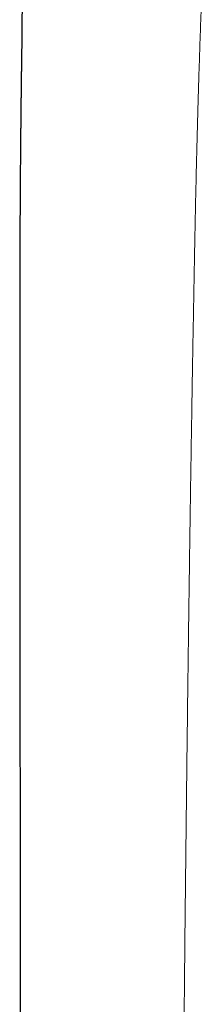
# Model space of a CAD drawing. Header units: millimetres. Extents: x 8 to 802, y 12 to 450.
# Tile 10 of 28: x 479.44 to 486.5, y 131.53 to 169.45. Entities that reach past the tile are written whole.
import ezdxf

# ---------------------------------------------------------------- set-up
doc = ezdxf.new("R2010")
doc.units = ezdxf.units.MM

msp = doc.modelspace()

# ---------------------------------------------------------------- linework, layer by layer
at = {"color": 7, "linetype": 'Continuous', "lineweight": 30}
for points, knots in [([(479.524, 172.716), (479.524, 172.689), (479.525, 172.638), (479.525, 172.567), (479.526, 172.505), (479.527, 172.453), (479.527, 172.412), (479.527, 172.381), (479.528, 172.36), (479.528, 172.339), (479.528, 172.312), (479.528, 172.274), (479.529, 172.227), (479.529, 172.176), (479.53, 172.107), (479.53, 172.023), (479.531, 171.93), (479.532, 171.843), (479.532, 171.764), (479.533, 171.693), (479.533, 171.636), (479.533, 171.594), (479.533, 171.564), (479.534, 171.539), (479.534, 171.518), (479.534, 171.498), (479.534, 171.472), (479.534, 171.435), (479.534, 171.387), (479.534, 171.333), (479.535, 171.269), (479.535, 171.203), (479.535, 171.135), (479.535, 171.076), (479.535, 171.022), (479.535, 170.968), (479.536, 170.904), (479.536, 170.829), (479.536, 170.741), (479.536, 170.646), (479.535, 170.545), (479.535, 170.441), (479.535, 170.333), (479.535, 170.218), (479.534, 170.096), (479.534, 169.968), (479.533, 169.834), (479.532, 169.701), (479.531, 169.561), (479.53, 169.419), (479.529, 169.276), (479.528, 169.144), (479.527, 169.022), (479.526, 168.915), (479.525, 168.824), (479.524, 168.746), (479.523, 168.676), (479.522, 168.612), (479.521, 168.55), (479.521, 168.497), (479.52, 168.452), (479.52, 168.414), (479.519, 168.375), (479.519, 168.334), (479.518, 168.287), (479.517, 168.233), (479.516, 168.169), (479.515, 168.106), (479.515, 168.064), (479.515, 168.046)], [0, 0, 0, 0, 0.017465, 0.032868, 0.046204, 0.057467, 0.066656, 0.072726, 0.077351, 0.080554, 0.086441, 0.094579, 0.10497, 0.116546, 0.127911, 0.1496, 0.170444, 0.188339, 0.205557, 0.22134, 0.234694, 0.242243, 0.248706, 0.254083, 0.258371, 0.261995, 0.267045, 0.275194, 0.285723, 0.298199, 0.310188, 0.326709, 0.341242, 0.35378, 0.364568, 0.376041, 0.388816, 0.40555, 0.424106, 0.444493, 0.466723, 0.488158, 0.511082, 0.535507, 0.561443, 0.588904, 0.617902, 0.646967, 0.674668, 0.707543, 0.738226, 0.766697, 0.792935, 0.816922, 0.835178, 0.851848, 0.866924, 0.880397, 0.89289, 0.906404, 0.914012, 0.92195, 0.930216, 0.938813, 0.948398, 0.959844, 0.973326, 0.988857, 1, 1, 1, 1]), ([(479.515, 168.047), (479.514, 168.034), (479.514, 167.996), (479.513, 167.937), (479.512, 167.871), (479.511, 167.808), (479.51, 167.748), (479.509, 167.691), (479.509, 167.637), (479.508, 167.582), (479.507, 167.528), (479.507, 167.478), (479.506, 167.435), (479.505, 167.398), (479.505, 167.367), (479.505, 167.338), (479.504, 167.303), (479.504, 167.257), (479.503, 167.201), (479.502, 167.143), (479.501, 167.086), (479.501, 167.031), (479.5, 166.978), (479.499, 166.93), (479.499, 166.891), (479.498, 166.86), (479.498, 166.832), (479.498, 166.801), (479.497, 166.759), (479.496, 166.705), (479.496, 166.639), (479.495, 166.568), (479.494, 166.493), (479.493, 166.417), (479.492, 166.346), (479.491, 166.286), (479.491, 166.24), (479.49, 166.202), (479.49, 166.164), (479.489, 166.122), (479.489, 166.075), (479.488, 166.025), (479.488, 165.97), (479.487, 165.909), (479.486, 165.842), (479.485, 165.769), (479.485, 165.699), (479.484, 165.639), (479.484, 165.594), (479.483, 165.556), (479.483, 165.512), (479.482, 165.457), (479.481, 165.389), (479.481, 165.319), (479.48, 165.248), (479.479, 165.176), (479.479, 165.111), (479.478, 165.054), (479.478, 165.008), (479.477, 164.967), (479.477, 164.926), (479.476, 164.883), (479.476, 164.834), (479.475, 164.78), (479.475, 164.705), (479.474, 164.611), (479.473, 164.502), (479.472, 164.403), (479.471, 164.311), (479.47, 164.221), (479.47, 164.125), (479.469, 164.025), (479.468, 163.926), (479.467, 163.805), (479.466, 163.663), (479.465, 163.5), (479.463, 163.337), (479.462, 163.17), (479.461, 162.996), (479.46, 162.849), (479.459, 162.733), (479.459, 162.652), (479.458, 162.572), (479.458, 162.489), (479.457, 162.402), (479.457, 162.321), (479.456, 162.247), (479.456, 162.183), (479.456, 162.123), (479.455, 162.069), (479.455, 162.02), (479.455, 161.973), (479.455, 161.921), (479.454, 161.862), (479.454, 161.797), (479.454, 161.73), (479.453, 161.663), (479.453, 161.599), (479.453, 161.538), (479.452, 161.486), (479.452, 161.445), (479.452, 161.412), (479.452, 161.378), (479.452, 161.34), (479.452, 161.293), (479.451, 161.239), (479.451, 161.179), (479.451, 161.115), (479.451, 161.054), (479.45, 160.999), (479.45, 160.945), (479.45, 160.89), (479.45, 160.832), (479.449, 160.771), (479.449, 160.712), (479.449, 160.655), (479.449, 160.598), (479.449, 160.536), (479.448, 160.462), (479.448, 160.38), (479.448, 160.293), (479.448, 160.211), (479.447, 160.133), (479.447, 160.062), (479.447, 159.992), (479.447, 159.923), (479.447, 159.851), (479.446, 159.775), (479.446, 159.694), (479.446, 159.612), (479.446, 159.53), (479.446, 159.446), (479.445, 159.36), (479.445, 159.272), (479.445, 159.189), (479.445, 159.114), (479.445, 159.048), (479.445, 158.989), (479.445, 158.93), (479.445, 158.865), (479.445, 158.79), (479.444, 158.705), (479.444, 158.599), (479.444, 158.474), (479.444, 158.331), (479.444, 158.186), (479.444, 158.043), (479.444, 157.902), (479.444, 157.764), (479.444, 157.624), (479.444, 157.53), (479.444, 157.481)], [0, 0, 0, 0, 0.003853, 0.010801, 0.016925, 0.022885, 0.029081, 0.034116, 0.039298, 0.044627, 0.049978, 0.054777, 0.058949, 0.062493, 0.065412, 0.067881, 0.070787, 0.075436, 0.080969, 0.087056, 0.092051, 0.097345, 0.102781, 0.107418, 0.111098, 0.113784, 0.116313, 0.119284, 0.122697, 0.12834, 0.134794, 0.141634, 0.148808, 0.156317, 0.163356, 0.16922, 0.173399, 0.176548, 0.180127, 0.184189, 0.188736, 0.193368, 0.198587, 0.204406, 0.210825, 0.217845, 0.225317, 0.230754, 0.235094, 0.238366, 0.241569, 0.247481, 0.25436, 0.260835, 0.267554, 0.274517, 0.281387, 0.286334, 0.290708, 0.294509, 0.298144, 0.30229, 0.306958, 0.312149, 0.31756, 0.328503, 0.338908, 0.348634, 0.356709, 0.365124, 0.374368, 0.384034, 0.393469, 0.402666, 0.418548, 0.433829, 0.449036, 0.464818, 0.481296, 0.498437, 0.506631, 0.514143, 0.521489, 0.529322, 0.537624, 0.546292, 0.552326, 0.558511, 0.564324, 0.569456, 0.573905, 0.578057, 0.582906, 0.588504, 0.594839, 0.601314, 0.60758, 0.613638, 0.619487, 0.624767, 0.62828, 0.631236, 0.634129, 0.637769, 0.642168, 0.647326, 0.652897, 0.659396, 0.665183, 0.670258, 0.675009, 0.680188, 0.685812, 0.691596, 0.697353, 0.70245, 0.70765, 0.713515, 0.720047, 0.728495, 0.736644, 0.744494, 0.751786, 0.758535, 0.764581, 0.771448, 0.777836, 0.784965, 0.792779, 0.800609, 0.808252, 0.815709, 0.824259, 0.83255, 0.84046, 0.847536, 0.853735, 0.859058, 0.864149, 0.870122, 0.877348, 0.885529, 0.894046, 0.907213, 0.920627, 0.934257, 0.947678, 0.960754, 0.973486, 0.986375, 1, 1, 1, 1]), ([(479.444, 157.481), (479.444, 157.331), (479.444, 157.036), (479.444, 156.597), (479.445, 156.17), (479.445, 155.754), (479.445, 155.349), (479.445, 154.963), (479.445, 154.595), (479.445, 154.245), (479.445, 153.905), (479.446, 153.575), (479.446, 153.255), (479.446, 152.946), (479.446, 152.647), (479.446, 152.358), (479.446, 152.08), (479.447, 151.813), (479.447, 151.558), (479.447, 151.315), (479.447, 151.082), (479.447, 150.869), (479.447, 150.677), (479.447, 150.502), (479.447, 150.336), (479.448, 150.176), (479.448, 150.022), (479.448, 149.799), (479.448, 149.5), (479.448, 149.136), (479.448, 148.774), (479.449, 148.415), (479.449, 148.045), (479.449, 147.663), (479.449, 147.268), (479.45, 146.86), (479.45, 146.441), (479.45, 146.011), (479.451, 145.573), (479.451, 145.127), (479.451, 144.673), (479.452, 144.208), (479.452, 143.729), (479.452, 143.237), (479.453, 142.729), (479.453, 142.211), (479.454, 141.682), (479.454, 141.141), (479.455, 140.589), (479.455, 140.059), (479.456, 139.55), (479.456, 139.065), (479.456, 138.573), (479.457, 138.078), (479.457, 137.584), (479.458, 137.069), (479.458, 136.533), (479.459, 135.978), (479.459, 135.433), (479.46, 134.894), (479.461, 134.362), (479.461, 133.836), (479.462, 133.321), (479.462, 132.817), (479.463, 132.323), (479.463, 131.84), (479.464, 131.367), (479.464, 130.905), (479.465, 130.454), (479.465, 130.014), (479.466, 129.584), (479.466, 129.165), (479.467, 128.757), (479.467, 128.347), (479.468, 127.936), (479.468, 127.525), (479.469, 127.127), (479.469, 126.742), (479.47, 126.402), (479.47, 126.104), (479.47, 125.845), (479.471, 125.586), (479.471, 125.322), (479.471, 125.05), (479.472, 124.769), (479.472, 124.469), (479.473, 124.149), (479.473, 123.81), (479.473, 123.46), (479.474, 123.099), (479.474, 122.728), (479.475, 122.346), (479.475, 121.953), (479.476, 121.55), (479.477, 121.136), (479.477, 120.714), (479.478, 120.283), (479.478, 119.845), (479.479, 119.397), (479.48, 118.935), (479.48, 118.459), (479.481, 117.97), (479.482, 117.47), (479.483, 116.959), (479.484, 116.44), (479.484, 115.913), (479.485, 115.379), (479.486, 114.834), (479.487, 114.342), (479.488, 113.905), (479.488, 113.528), (479.489, 113.155), (479.489, 112.788), (479.49, 112.427), (479.491, 112.052), (479.491, 111.664), (479.492, 111.264), (479.493, 110.873), (479.493, 110.463), (479.494, 110.035), (479.495, 109.593), (479.496, 109.163), (479.496, 108.748), (479.497, 108.346), (479.498, 107.965), (479.498, 107.605), (479.499, 107.264), (479.5, 106.935), (479.5, 106.619), (479.501, 106.316), (479.501, 106.025), (479.502, 105.746), (479.502, 105.48), (479.503, 105.226), (479.503, 104.986), (479.504, 104.759), (479.504, 104.545), (479.505, 104.339), (479.505, 104.135), (479.505, 103.934), (479.506, 103.736), (479.506, 103.585), (479.506, 103.481), (479.506, 103.419), (479.506, 103.359), (479.507, 103.299), (479.507, 103.237), (479.507, 103.169), (479.507, 103.089), (479.507, 102.993), (479.507, 102.881), (479.508, 102.757), (479.508, 102.621), (479.508, 102.474), (479.509, 102.317), (479.509, 102.152), (479.509, 101.98), (479.51, 101.797), (479.51, 101.603), (479.51, 101.397), (479.511, 101.179), (479.511, 100.95), (479.512, 100.709), (479.512, 100.458), (479.513, 100.195), (479.514, 99.922), (479.514, 99.637), (479.515, 99.336), (479.515, 99.018), (479.516, 98.684), (479.517, 98.337), (479.518, 97.978), (479.519, 97.607), (479.519, 97.224), (479.52, 96.828), (479.521, 96.419), (479.522, 95.998), (479.523, 95.565), (479.524, 95.119), (479.525, 94.67), (479.526, 94.218), (479.527, 93.763), (479.528, 93.297), (479.53, 92.82), (479.53, 92.498), (479.531, 92.335)], [0, 0, 0, 0, 0.007357, 0.014524, 0.021499, 0.028283, 0.034875, 0.041277, 0.047137, 0.052827, 0.058348, 0.063698, 0.068878, 0.073888, 0.078728, 0.083397, 0.087897, 0.092226, 0.096313, 0.100235, 0.103993, 0.107587, 0.110508, 0.11331, 0.115994, 0.11856, 0.12101, 0.123441, 0.129315, 0.13539, 0.140985, 0.14674, 0.152656, 0.158732, 0.165085, 0.171604, 0.17829, 0.185142, 0.192161, 0.199217, 0.206434, 0.213812, 0.221351, 0.22921, 0.237237, 0.245431, 0.253793, 0.262323, 0.27102, 0.279886, 0.287386, 0.295002, 0.302734, 0.310559, 0.318301, 0.325925, 0.334758, 0.343428, 0.351932, 0.360273, 0.368614, 0.376784, 0.384783, 0.392611, 0.400267, 0.407752, 0.415066, 0.422208, 0.429179, 0.435978, 0.442606, 0.449062, 0.455347, 0.46146, 0.467986, 0.474304, 0.480415, 0.486318, 0.492013, 0.496073, 0.500021, 0.503931, 0.507967, 0.512134, 0.516432, 0.520861, 0.525884, 0.531066, 0.536406, 0.541906, 0.547564, 0.553381, 0.559357, 0.565492, 0.571786, 0.578238, 0.584731, 0.591377, 0.598176, 0.60513, 0.612367, 0.619764, 0.62732, 0.635036, 0.642912, 0.650802, 0.658846, 0.667045, 0.675398, 0.681052, 0.686745, 0.692352, 0.697859, 0.703266, 0.708574, 0.714702, 0.720691, 0.726541, 0.732253, 0.739073, 0.745684, 0.752087, 0.75828, 0.764264, 0.770039, 0.775293, 0.78036, 0.785242, 0.789937, 0.794446, 0.798769, 0.802905, 0.806855, 0.810619, 0.814197, 0.817528, 0.820687, 0.823731, 0.82667, 0.829728, 0.832665, 0.835481, 0.836402, 0.837309, 0.838203, 0.839082, 0.839964, 0.840956, 0.842078, 0.843552, 0.845203, 0.847032, 0.849038, 0.851222, 0.853583, 0.855972, 0.858518, 0.861223, 0.864086, 0.867106, 0.870326, 0.873707, 0.87725, 0.880955, 0.884822, 0.888851, 0.893043, 0.897397, 0.902132, 0.907046, 0.912138, 0.917408, 0.922856, 0.928483, 0.934289, 0.940273, 0.946437, 0.952779, 0.9593, 0.966, 0.972481, 0.979121, 0.985921, 0.992881, 1, 1, 1, 1])]:
    msp.add_open_spline(points, degree=3, knots=knots, dxfattribs=at)
at = {"color": 8, "linetype": 'Continuous', "lineweight": 0}
for points, knots in [([(486.502, 171.949), (486.491, 171.682), (486.469, 171.143), (486.438, 170.329), (486.408, 169.504), (486.378, 168.668), (486.351, 167.821), (486.324, 166.963), (486.298, 166.064), (486.272, 165.124), (486.247, 164.142), (486.223, 163.146), (486.201, 162.136), (486.187, 161.457), (486.18, 161.116)], [0, 0, 0, 0, 0.075032, 0.150927, 0.227685, 0.305308, 0.383794, 0.463145, 0.54336, 0.632595, 0.722876, 0.814204, 0.906579, 1, 1, 1, 1]), ([(486.18, 161.116), (486.175, 160.851), (486.165, 160.318), (486.15, 159.512), (486.135, 158.695), (486.12, 157.865), (486.105, 157.024), (486.09, 156.171), (486.075, 155.277), (486.06, 154.34), (486.044, 153.36), (486.029, 152.365), (486.013, 151.356), (485.998, 150.355), (485.984, 149.363), (485.97, 148.381), (485.958, 147.5), (485.947, 146.724), (485.94, 146.22), (485.936, 145.879), (485.933, 145.703), (485.931, 145.525), (485.929, 145.349), (485.926, 145.179), (485.919, 144.643), (485.908, 143.736), (485.891, 142.447), (485.875, 141.09), (485.858, 139.663), (485.84, 138.166), (485.824, 136.657), (485.807, 135.136), (485.791, 133.603), (485.778, 132.303), (485.768, 131.24), (485.76, 130.416), (485.752, 129.589), (485.744, 128.752), (485.734, 127.634), (485.722, 126.235), (485.708, 124.583), (485.694, 122.955), (485.682, 121.351), (485.67, 119.749), (485.659, 118.152), (485.649, 116.557), (485.639, 114.997), (485.63, 113.47), (485.622, 111.977), (485.614, 110.487), (485.607, 109.001), (485.6, 107.462), (485.593, 105.869), (485.587, 104.224), (485.582, 102.583), (485.577, 100.947), (485.573, 99.316), (485.57, 97.69), (485.567, 96.07), (485.566, 94.989), (485.565, 94.451)], [0, 0, 0, 0, 0.012622, 0.025407, 0.038356, 0.051469, 0.064746, 0.078186, 0.09179, 0.106944, 0.122296, 0.137846, 0.153594, 0.169541, 0.184603, 0.199838, 0.215245, 0.225509, 0.235847, 0.238567, 0.241293, 0.244023, 0.246759, 0.249448, 0.251866, 0.271546, 0.291317, 0.311181, 0.333866, 0.356671, 0.379595, 0.402638, 0.4258, 0.449082, 0.461423, 0.473797, 0.486204, 0.498649, 0.511423, 0.536428, 0.561319, 0.58521, 0.608995, 0.632673, 0.656246, 0.679712, 0.703072, 0.725, 0.746834, 0.768573, 0.790218, 0.811768, 0.835709, 0.859532, 0.883237, 0.906825, 0.930295, 0.953647, 0.976882, 1, 1, 1, 1])]:
    msp.add_open_spline(points, degree=3, knots=knots, dxfattribs=at)

doc.saveas('drawing.dxf')
